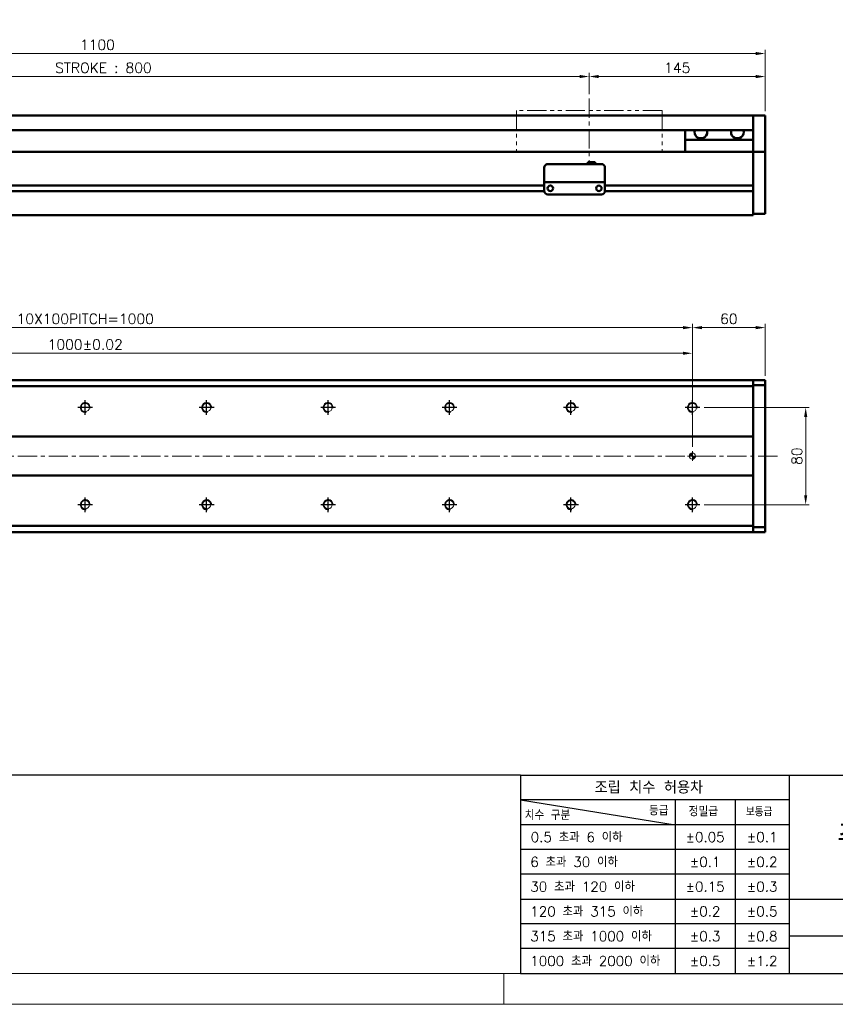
# Model space of a CAD drawing. Header units: millimetres. Extents: x 46891 to 50687, y 6223 to 10043.
# Tile 2 of 4: x 49218 to 49890, y 8529 to 9339. Entities that reach past the tile are written whole.
import ezdxf

# ---------------------------------------------------------------- set-up
doc = ezdxf.new("R2010")
doc.units = ezdxf.units.MM
doc.header["$LTSCALE"] = 0.5
doc.linetypes.add('CENTER', pattern=[50.8, 31.75, -6.35, 6.35, -6.35])
doc.linetypes.add('PHANTOM', pattern=[63.5, 31.75, -6.35, 6.35, -6.35, 6.35, -6.35])
doc.layers.get('0').update_dxf_attribs({"lineweight": 20})
doc.layers.add('1', color=1, linetype='CENTER', lineweight=13)
doc.layers.add('외형선(ISO)', color=7, linetype='Continuous', lineweight=50)
for name, color, linetype in [('3', 3, 'Continuous'), ('C', 1, 'CENTER'), ('DIM', 4, 'Continuous')]:
    doc.layers.add(name, color=color, linetype=linetype)
doc.styles.add('DSR TEXT', font='romans.shx', dxfattribs={"bigfont": 'whgtxt.shx'})
doc.styles.get("Standard").update_dxf_attribs({"font": 'romans.shx', "bigfont": 'whgtxt.shx'})
doc.dimstyles.new('DSR', dxfattribs={"dimscale": 2, "dimtxt": 3, "dimasz": 3, "dimexe": 0.5, "dimexo": 0.5, "dimgap": 0.5, "dimtad": 1, "dimdsep": 46, "dimtxsty": 'Standard', "dimcen": 2.5, "dimclrd": 4, "dimclre": 4, "dimclrt": 2, "dimadec": 0, "dimazin": 2, "dimtfac": 1, "dimtmove": 0, "dimatfit": 3, "dimfxl": 0, "dimlwd": -1, "dimlwe": -1, "dimarcsym": 0})

# ---------------------------------------------------------------- blocks, each defined once
blk = doc.blocks.new('A$C13F00394')
at = {"layer": '3'}
for p, q in [((0, 32), (-207.68, 32)), ((0, 32), (202.32, 32)), ((0, 32), (0, 0)), ((43.43, 32), (43.43, 0)), ((0, 28), (25, 24)), ((43.43, 28), (0, 28)), ((25, 28), (25, 0)), ((34.7, 28), (34.7, 0)), ((43.43, 24), (0, 24)), ((43.43, 20), (0, 20)), ((43.43, 16), (0, 16)), ((0, 12), (129.32, 12)), ((43.43, 8), (0, 8)), ((97.32, 6), (43.43, 6)), ((43.43, 4), (0, 4)), ((0, 0), (202.32, 0))]:
    blk.add_line(p, q, dxfattribs=at)
at = {"color": 0, "style": 'DSR TEXT'}
for s, height, p in [('조립 치수 허용차', 2, (11.97, 29.02)), ('등급', 1.5, (20.77, 25.52)), ('정밀급', 1.5, (27.18, 25.37)), ('치수 구분', 1.5, (0.69, 24.78)), ('보통급', 1.3, (36.41, 25.38)), (' 0.5 초과 6 이하', 1.6, (0.56, 21.19)), (' 6 초과 30 이하', 1.6, (0.49, 17.19)), (' 30 초과 120 이하', 1.6, (0.49, 13.19)), (' 120 초과 315 이하', 1.6, (0.49, 9.19)), (' 315 초과 1000 이하', 1.6, (0.49, 5.19)), (' 1000 초과 2000 이하', 1.6, (0.49, 1.19))]:
    blk.add_text(s, height=height, dxfattribs=at).set_placement(p)
at = {"color": 7, "insert": (70.37, 22), "char_height": 4.2, "attachment_point": 5, "style": 'DSR TEXT'}
blk.add_mtext('주식회사 디에스알', dxfattribs=at)
at = {"color": 0, "char_height": 1.6, "attachment_point": 5, "style": 'DSR TEXT'}
for s, insert in [('%%P0.05', (29.85, 22)), ('%%P0.1', (39.07, 22)), ('%%P0.1', (29.85, 18)), ('%%P0.2', (39.07, 18)), ('%%P0.15', (29.85, 14)), ('%%P0.3', (39.07, 14)), ('%%P0.2', (29.85, 10)), ('%%P0.5', (39.07, 10)), ('%%P0.3', (29.85, 6)), ('%%P0.8', (39.07, 6)), ('%%P0.5', (29.85, 2)), ('%%P1.2', (39.07, 2))]:
    blk.add_mtext(s, dxfattribs=dict(at, insert=insert))
blk = doc.blocks.new('A$C1C1952E1')
at = {"color": 1}
blk.add_lwpolyline([(0, 0), (420, 0), (420, 297), (0, 297)], close=True, dxfattribs=at)
at = {"color": 3}
blk.add_lwpolyline([(5, 5), (415, 5), (415, 292), (5, 292)], close=True, dxfattribs=at)
blk = doc.blocks.new('*D85')
at = {"color": 1, "linetype": 'ByBlock'}
for p, q in [((48887.25, 9278.16), (48887.25, 9295.56)), ((49687.25, 9278.16), (49687.25, 9295.56)), ((48895.05, 9292.56), (49679.45, 9292.56))]:
    blk.add_line(p, q, dxfattribs=at)
at = {"color": 1}
for points in [[(48895.05, 9293.86), (48895.05, 9291.26), (48887.25, 9292.56)], [(49679.45, 9293.86), (49679.45, 9291.26), (49687.25, 9292.56)]]:
    blk.add_solid(points, dxfattribs=at)
at = {"layer": 'Defpoints', "color": 0}
for p in [(49687.25, 9292.56), (48887.25, 9274.56), (49687.25, 9274.56)]:
    blk.add_point(p, dxfattribs=at)
at = {"color": 3, "insert": (49287.25, 9299.76), "char_height": 8.4, "attachment_point": 5, "style": 'DSR TEXT'}
blk.add_mtext('STROKE : 800', dxfattribs=at)
blk = doc.blocks.new('*D86')
at = {"color": 1, "linetype": 'ByBlock'}
for p, q in [((49687.25, 9278.16), (49687.25, 9295.56)), ((49832.25, 9264.16), (49832.25, 9295.56)), ((49695.05, 9292.56), (49824.45, 9292.56))]:
    blk.add_line(p, q, dxfattribs=at)
at = {"color": 1}
for points in [[(49695.05, 9293.86), (49695.05, 9291.26), (49687.25, 9292.56)], [(49824.45, 9293.86), (49824.45, 9291.26), (49832.25, 9292.56)]]:
    blk.add_solid(points, dxfattribs=at)
at = {"layer": 'Defpoints', "color": 0}
for p in [(49832.25, 9292.56), (49687.25, 9274.56), (49832.25, 9260.56)]:
    blk.add_point(p, dxfattribs=at)
at = {"color": 3, "insert": (49759.75, 9299.76), "char_height": 8.4, "attachment_point": 5, "style": 'DSR TEXT'}
blk.add_mtext('145', dxfattribs=at)
blk = doc.blocks.new('*D83')
at = {"color": 1, "linetype": 'ByBlock'}
for p, q in [((48732.25, 9264.16), (48732.25, 9314.5)), ((49824.45, 9311.5), (48740.05, 9311.5)), ((49832.25, 9264.16), (49832.25, 9314.5))]:
    blk.add_line(p, q, dxfattribs=at)
at = {"color": 1}
for points in [[(48740.05, 9312.8), (48740.05, 9310.2), (48732.25, 9311.5)], [(49824.45, 9312.8), (49824.45, 9310.2), (49832.25, 9311.5)]]:
    blk.add_solid(points, dxfattribs=at)
at = {"layer": 'Defpoints', "color": 0}
for p in [(48732.25, 9311.5), (48732.25, 9260.56), (49832.25, 9260.56)]:
    blk.add_point(p, dxfattribs=at)
at = {"color": 3, "insert": (49282.25, 9318.7), "char_height": 8.4, "attachment_point": 5, "style": 'DSR TEXT'}
blk.add_mtext('1100', dxfattribs=at)
blk = doc.blocks.new('A$C33E56CC6')
h = blk.add_hatch()
h.set_pattern_fill('ANSI31', color=256, style=0)
h.set_pattern_definition([(45, (-7065.45672, -6508.5399), (-0.0883883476, 0.0883883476), [])])
h.paths.add_polyline_path([(4, 6.5, 0.414214), (1.5, 4), (4, 4)])
h.paths.add_polyline_path([(6.5, 4), (4, 4), (4, 1.5, 0.414214)])
blk.add_circle((4, 4), 2.5)
at = {"layer": '1'}
for p, q in [((0, 4), (8, 4)), ((4, 0), (4, 8))]:
    blk.add_line(p, q, dxfattribs=at)
blk = doc.blocks.new('tap8')
blk.add_circle((0, 0), 3.4)
at = {"layer": 'C', "color": 1, "linetype": 'CENTER'}
for p, q in [((-6.05, 0), (6.05, 0)), ((0, -6.05), (0, 6.05))]:
    blk.add_line(p, q, dxfattribs=at)
at = {"layer": 'DIM', "color": 3}
blk.add_arc((0, 0), 4, 263.84551, 189.43144, dxfattribs=at)
blk = doc.blocks.new('*D90')
at = {"color": 1, "linetype": 'ByBlock'}
for p, q in [((48772.25, 8987.77), (48772.25, 9067.8)), ((48780.05, 9064.8), (49764.45, 9064.8)), ((49772.25, 8987.77), (49772.25, 9067.8))]:
    blk.add_line(p, q, dxfattribs=at)
at = {"color": 1}
for points in [[(48780.05, 9066.1), (48780.05, 9063.5), (48772.25, 9064.8)], [(49764.45, 9066.1), (49764.45, 9063.5), (49772.25, 9064.8)]]:
    blk.add_solid(points, dxfattribs=at)
at = {"layer": 'Defpoints', "color": 0}
for p in [(49772.25, 9064.8), (48772.25, 8984.17), (49772.25, 8984.17)]:
    blk.add_point(p, dxfattribs=at)
at = {"color": 3, "insert": (49272.25, 9072), "char_height": 8.4, "attachment_point": 5, "style": 'DSR TEXT'}
blk.add_mtext('1000%%P0.02', dxfattribs=at)
blk = doc.blocks.new('*D91')
at = {"color": 1, "linetype": 'ByBlock'}
for p, q in [((48772.25, 9031.39), (48772.25, 9088.91)), ((48780.05, 9085.91), (49764.45, 9085.91)), ((49772.25, 9031.39), (49772.25, 9088.91))]:
    blk.add_line(p, q, dxfattribs=at)
at = {"color": 1}
for points in [[(48780.05, 9087.21), (48780.05, 9084.61), (48772.25, 9085.91)], [(49764.45, 9087.21), (49764.45, 9084.61), (49772.25, 9085.91)]]:
    blk.add_solid(points, dxfattribs=at)
at = {"layer": 'Defpoints', "color": 0}
for p in [(49772.25, 9085.91), (48772.25, 9027.79), (49772.25, 9027.79)]:
    blk.add_point(p, dxfattribs=at)
at = {"color": 3, "insert": (49272.25, 9093.11), "char_height": 8.4, "attachment_point": 5, "style": 'DSR TEXT'}
blk.add_mtext('10X100PITCH=1000', dxfattribs=at)
blk = doc.blocks.new('*D92')
at = {"color": 1, "linetype": 'ByBlock'}
for p, q in [((49772.25, 9031.39), (49772.25, 9088.91)), ((49780.05, 9085.91), (49824.45, 9085.91)), ((49832.25, 9046.27), (49832.25, 9088.91))]:
    blk.add_line(p, q, dxfattribs=at)
at = {"color": 1}
for points in [[(49780.05, 9087.21), (49780.05, 9084.61), (49772.25, 9085.91)], [(49824.45, 9087.21), (49824.45, 9084.61), (49832.25, 9085.91)]]:
    blk.add_solid(points, dxfattribs=at)
at = {"layer": 'Defpoints', "color": 0}
for p in [(49832.25, 9085.91), (49832.25, 9042.67), (49772.25, 9027.79)]:
    blk.add_point(p, dxfattribs=at)
at = {"color": 3, "insert": (49802.25, 9093.11), "char_height": 8.4, "attachment_point": 5, "style": 'DSR TEXT'}
blk.add_mtext('60', dxfattribs=at)
blk = doc.blocks.new('*D94')
at = {"color": 1, "linetype": 'ByBlock'}
for p, q in [((49781.9, 9020.17), (49868.5, 9020.17)), ((49865.5, 9012.37), (49865.5, 8947.97)), ((49781.9, 8940.17), (49868.5, 8940.17))]:
    blk.add_line(p, q, dxfattribs=at)
at = {"color": 1}
for points in [[(49864.2, 9012.37), (49866.8, 9012.37), (49865.5, 9020.17)], [(49864.2, 8947.97), (49866.8, 8947.97), (49865.5, 8940.17)]]:
    blk.add_solid(points, dxfattribs=at)
at = {"layer": 'Defpoints', "color": 0}
for p in [(49778.3, 9020.17), (49778.3, 8940.17), (49865.5, 8940.17)]:
    blk.add_point(p, dxfattribs=at)
at = {"color": 3, "insert": (49858.3, 8980.17), "char_height": 8.4, "attachment_point": 5, "rotation": 90, "style": 'DSR TEXT'}
blk.add_mtext('80', dxfattribs=at)

msp = doc.modelspace()

# ---------------------------------------------------------------- linework, layer by layer
at = {"color": 6, "linetype": 'PHANTOM'}
for p, q in [((49747.25224, 9264.55564), (49627.25224, 9264.55564)), ((49627.25224, 9264.55564), (49627.25224, 9230.55564)), ((49747.25224, 9264.55564), (49747.25224, 9230.55564))]:
    msp.add_line(p, q, dxfattribs=at)
at = {"color": 1}
msp.add_line((49616.94052, 8554.47812), (49616.94052, 8528.99552), dxfattribs=at)
at = {"layer": '1'}
for p, q in [((49687.25224, 9274.55564), (49687.25224, 9220.55564)), ((49842.25224, 8980.17354), (48722.25224, 8980.17354))]:
    msp.add_line(p, q, dxfattribs=at)
at = {"layer": '3'}
msp.add_line((49630.61213, 8554.47812), (50661.72712, 8554.47812), dxfattribs=at)
at = {"layer": '외형선(ISO)'}
for p, q in [((48947.25224, 9260.55564), (49822.25224, 9260.55564)), ((49822.25224, 9260.55564), (49822.25224, 9258.55564)), ((49822.25224, 9260.55564), (49832.25224, 9260.55564)), ((49822.25224, 9258.55564), (49822.25224, 9260.55564)), ((49822.25224, 9257.77112), (49822.25224, 9258.55564)), ((49822.25224, 9258.55564), (49822.25224, 9257.77112)), ((49822.25224, 9257.27241), (49822.25224, 9257.77112)), ((49822.25224, 9257.77112), (49822.25224, 9257.27241)), ((49822.25224, 9257.27241), (49822.25224, 9256.20393)), ((49822.25224, 9256.20393), (49822.25224, 9257.27241)), ((49822.25224, 9256.20393), (49822.25224, 9253.21813)), ((49822.25224, 9253.21813), (49822.25224, 9256.20393)), ((49832.25224, 9258.55564), (49832.25224, 9260.55564)), ((49832.25224, 9258.55564), (49832.25224, 9257.77112)), ((49832.25224, 9257.77112), (49832.25224, 9257.27241)), ((49832.25224, 9256.20393), (49832.25224, 9257.27241)), ((49832.25224, 9253.21813), (49832.25224, 9256.20393)), ((48947.25224, 9248.55564), (49822.25224, 9248.55564)), ((49766.25224, 9240.55564), (49766.25224, 9248.55564)), ((49822.25224, 9244.65382), (49822.25224, 9253.21813)), ((49822.25224, 9253.21813), (49822.25224, 9249.05564)), ((49832.25224, 9253.21813), (49832.25224, 9244.65382)), ((49822.25224, 9240.55564), (49766.25224, 9240.55564)), ((49766.25224, 9230.55564), (49766.25224, 9240.55564)), ((49822.25224, 9242.55853), (49822.25224, 9244.65382)), ((49822.25224, 9231.13658), (49822.25224, 9242.55853)), ((49832.25224, 9244.65382), (49832.25224, 9242.55853)), ((49832.25224, 9242.55853), (49832.25224, 9231.13658)), ((49822.25224, 9230.55564), (48892.25224, 9230.55564)), ((49822.25224, 9230.55564), (49822.25224, 9231.13658)), ((49822.25224, 9227.55564), (49822.25224, 9230.55564)), ((49822.25224, 9230.55564), (49822.25224, 9227.55564)), ((49822.25224, 9230.55564), (49832.25224, 9230.55564)), ((49832.25224, 9231.13658), (49832.25224, 9230.55564)), ((49832.25224, 9227.55564), (49832.25224, 9230.55564)), ((49686.25224, 9222.05579), (49686.25224, 9220.5558)), ((49686.25224, 9222.05579), (49692.25224, 9222.05579)), ((49692.25224, 9222.05579), (49692.25224, 9220.5558)), ((49822.25224, 9227.55564), (49822.25224, 9203.00564)), ((49822.25224, 9184.79828), (49822.25224, 9227.55564)), ((49832.25224, 9227.55564), (49832.25224, 9184.79828)), ((49650.25224, 9207.5558), (49650.25224, 9217.5558)), ((49653.25224, 9220.5558), (49697.25224, 9220.5558)), ((49700.25224, 9217.5558), (49700.25224, 9207.5558)), ((49650.25224, 9207.5558), (49650.25224, 9205.55579)), ((49700.25224, 9205.55579), (49700.25224, 9207.5558)), ((49650.26269, 9198.30564), (48946.2418, 9198.30564)), ((49650.26269, 9198.30564), (48946.2418, 9198.30564)), ((49650.25224, 9202.80564), (48946.25224, 9202.80564)), ((49650.25224, 9202.80564), (48946.25224, 9202.80564)), ((49650.25224, 9205.55577), (49650.25224, 9205.55579)), ((49650.25224, 9205.55579), (49700.25224, 9205.55579)), ((49650.25224, 9205.05576), (49650.25224, 9205.55577)), ((49650.25224, 9205.55577), (49653.02274, 9205.55577)), ((49650.25224, 9198.55576), (49650.25224, 9205.05576)), ((49655.27558, 9202.80564), (49655.22891, 9202.80564)), ((49655.48174, 9205.55577), (49657.75224, 9205.55577)), ((49662.75224, 9205.55577), (49687.75224, 9205.55577)), ((49692.75224, 9205.55577), (49695.02274, 9205.55577)), ((49695.27558, 9202.80564), (49695.22891, 9202.80564)), ((49697.48174, 9205.55577), (49700.25224, 9205.55577)), ((49822.25224, 9198.30564), (49700.2418, 9198.30564)), ((49700.25224, 9205.55579), (49700.25224, 9205.55577)), ((49700.25224, 9205.55577), (49700.25224, 9205.05576)), ((49700.25224, 9205.05576), (49700.25224, 9198.55576)), ((49822.25224, 9202.80564), (49700.25224, 9202.80564)), ((49822.25224, 9198.10564), (49822.25224, 9184.79828)), ((49653.25224, 9195.55576), (49697.25224, 9195.55576)), ((49822.25224, 9182.67696), (49822.25224, 9184.79828)), ((49822.25224, 9184.79828), (49822.25224, 9182.67696)), ((49822.25224, 9182.67696), (49822.25224, 9178.55564)), ((49822.25224, 9179.55564), (49822.25224, 9182.67696)), ((49832.25224, 9182.67696), (49832.25224, 9184.79828)), ((49832.25224, 9182.67696), (49832.25224, 9179.55564)), ((48742.25224, 9178.55564), (49822.25224, 9178.55564)), ((49822.25224, 9179.55564), (49832.25224, 9179.55564)), ((49822.25224, 9042.67354), (48742.25224, 9042.67354)), ((48742.25224, 9037.67354), (49822.25224, 9037.67354)), ((49822.25224, 9041.79486), (49822.25224, 9042.67354)), ((49822.25224, 9042.67354), (49822.25224, 9041.79486)), ((49822.25224, 9042.67354), (49832.25224, 9042.67354)), ((49822.25224, 9041.79486), (49822.25224, 9037.67354)), ((49822.25224, 9038.67354), (49822.25224, 9041.79486)), ((49822.25224, 9038.67354), (49832.25224, 9038.67354)), ((49822.25224, 9037.67354), (49822.25224, 8996.17354)), ((49832.25224, 9041.79486), (49832.25224, 9042.67354)), ((49832.25224, 9041.79486), (49832.25224, 9038.67354)), ((49832.25224, 9038.67354), (49832.25224, 8921.67354)), ((49822.25224, 8996.17354), (48742.25224, 8996.17354)), ((49822.25224, 8996.17354), (49822.25224, 8995.31999)), ((49822.25224, 8995.31999), (49822.25224, 8994.96644)), ((49822.25224, 8994.96644), (49822.25224, 8965.38065)), ((49822.25224, 8965.38065), (49822.25224, 8994.96644)), ((48742.25224, 8964.17354), (49822.25224, 8964.17354)), ((49822.25224, 8965.38065), (49822.25224, 8965.0271)), ((49822.25224, 8965.0271), (49822.25224, 8964.17354)), ((49822.25224, 8964.17354), (49822.25224, 8922.67354)), ((49822.25224, 8922.67354), (48742.25224, 8922.67354)), ((49822.25224, 8922.67354), (49822.25224, 8918.55222)), ((49822.25224, 8917.67354), (48742.25224, 8917.67354)), ((49822.25224, 8918.55222), (49822.25224, 8921.67354)), ((49822.25224, 8921.67354), (49832.25224, 8921.67354)), ((49822.25224, 8917.67354), (49822.25224, 8918.55222)), ((49822.25224, 8918.55222), (49822.25224, 8917.67354)), ((49822.25224, 8917.67354), (49832.25224, 8917.67354)), ((49832.25224, 8921.67354), (49832.25224, 8918.55222)), ((49832.25224, 8917.67354), (49832.25224, 8918.55222))]:
    msp.add_line(p, q, dxfattribs=at)
for centre in [(49655.25224, 9200.55576), (49695.25224, 9200.55576)]:
    msp.add_circle(centre, 2.25, dxfattribs=at)
for centre, start, end in [((49653.25224, 9217.5558), 90, 180), ((49697.25224, 9217.5558), 0, 90), ((49653.25224, 9198.55576), 180, 270), ((49697.25224, 9198.55576), 270, 0)]:
    msp.add_arc(centre, 3, start, end, dxfattribs=at)
for centre, major_axis, ratio, start_param, end_param in [((49779.25224, 9246.55564), (5.25, 0), 0.923076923, 2.716178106, 6.708599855), ((49809.25224, 9246.55564), (5.25, 0), 0.923076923, 2.716178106, 6.708599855), ((49654.25224, 9205.55579), (-1.2295, 0), 0.00001, 3.138702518, 6.280295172), ((49660.25224, 9205.55579), (-2.5, 0), 0.00001, 3.141592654, 6.283185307), ((49690.25224, 9205.55579), (-2.5, 0), 0.00001, 3.141592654, 6.283185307), ((49696.25224, 9205.55579), (-1.2295, 0), 0.00001, 3.140629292, 6.282221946)]:
    msp.add_ellipse(centre, major_axis=major_axis, ratio=ratio, start_param=start_param, end_param=end_param, dxfattribs=at)

# ---------------------------------------------------------------- block references
at = {"xscale": 5.096520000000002, "yscale": 5.096520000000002, "zscale": 5.096520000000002}
for name, p in [('A$C1C1952E1', (48546.67132, 8528.99552)), ('A$C13F00394', (49630.61214, 8554.47812))]:
    msp.add_blockref(name, p, dxfattribs=at)
at = {"rotation": 90}
for p in [(49272.25224, 9020.17354), (49372.25224, 9020.17354), (49472.25224, 9020.17354), (49572.25224, 9020.17354), (49672.25224, 9020.17354), (49772.25224, 9020.17354), (49272.25224, 8940.17354), (49372.25224, 8940.17354), (49472.25224, 8940.17354), (49572.25224, 8940.17354), (49672.25224, 8940.17354), (49772.25224, 8940.17354)]:
    msp.add_blockref('tap8', p, dxfattribs=at)
msp.add_blockref('A$C33E56CC6', (49768.25224, 8976.17354))

# ---------------------------------------------------------------- dimensions: what is measured, and where the dimension line sits
for base, p1, p2, picture, middle in [((48732.25224, 9311.50123), (49832.25224, 9260.55564), (48732.25224, 9260.55564), '*D83', (49282.25224, 9318.70123)), ((49832.25224, 9292.55749), (49687.25224, 9274.55564), (49832.25224, 9260.55564), '*D86', (49759.75224, 9299.75749)), ((49832.25224, 9085.90848), (49772.25224, 9027.78518), (49832.25224, 9042.67354), '*D92', (49802.25224, 9093.10848))]:
    dim = msp.add_linear_dim(base=base, p1=p1, p2=p2, dimstyle='DSR', override={"dimscale": 3, "dimtxt": 2.8, "dimasz": 2.600136, "dimexe": 1, "dimexo": 1.2, "dimgap": 1, "dimdec": 4, "dimtxsty": 'DSR TEXT', "dimclrd": 1, "dimclre": 1, "dimclrt": 3, "dimtdec": 4, "dimtix": 1})
    dim.commit()
    dim.dimension.update_dxf_attribs({"geometry": picture, "text_midpoint": middle})
for base, p1, p2, text, picture, middle in [((49687.25224, 9292.55749), (48887.25224, 9274.55564), (49687.25224, 9274.55564), 'STROKE : <>', '*D85', (49287.25224, 9299.75749)), ((49772.25224, 9085.90848), (48772.25224, 9027.78518), (49772.25224, 9027.78518), '10X100PITCH=<>', '*D91', (49272.25224, 9093.10848)), ((49772.25224, 9064.79682), (48772.25224, 8984.17354), (49772.25224, 8984.17354), '<>%%P0.02', '*D90', (49272.25224, 9071.99682))]:
    dim = msp.add_linear_dim(base=base, p1=p1, p2=p2, text=text, dimstyle='DSR', override={"dimscale": 3, "dimtxt": 2.8, "dimasz": 2.600136, "dimexe": 1, "dimexo": 1.2, "dimgap": 1, "dimdec": 4, "dimtxsty": 'DSR TEXT', "dimclrd": 1, "dimclre": 1, "dimclrt": 3, "dimtdec": 4, "dimtix": 1})
    dim.commit()
    dim.dimension.update_dxf_attribs({"geometry": picture, "text_midpoint": middle})
dim = msp.add_linear_dim(base=(49865.50158, 8940.17354), p1=(49778.29922, 9020.17354), p2=(49778.29922, 8940.17354), angle=90, dimstyle='DSR', override={"dimscale": 3, "dimtxt": 2.8, "dimasz": 2.600136, "dimexe": 1, "dimexo": 1.2, "dimgap": 1, "dimdec": 4, "dimtxsty": 'DSR TEXT', "dimclrd": 1, "dimclre": 1, "dimclrt": 3, "dimtdec": 4, "dimtix": 1})
dim.commit()
dim.dimension.update_dxf_attribs({"geometry": '*D94', "text_midpoint": (49858.30158, 8980.17354)})

doc.saveas('drawing.dxf')
